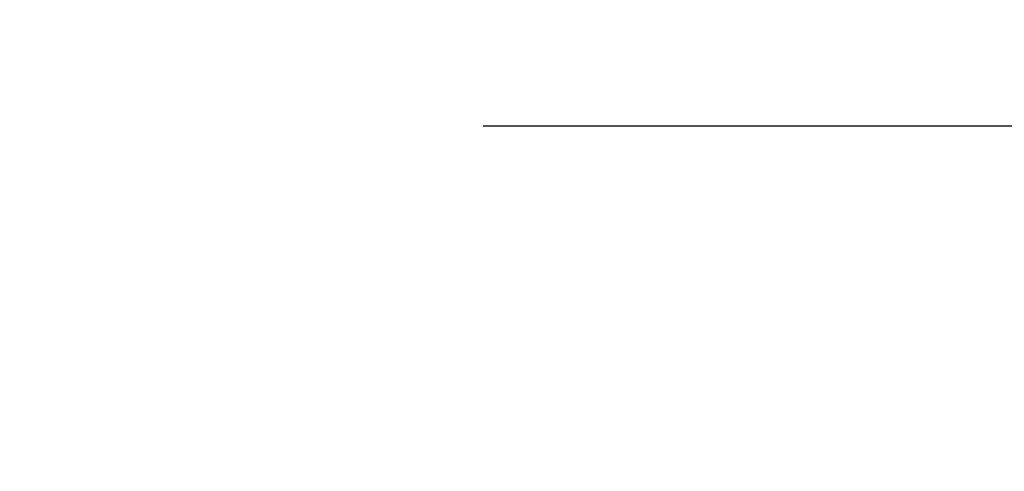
# Model space of a CAD drawing. Header units: millimetres. Extents: x 525 to 788, y 277 to 384.
# Tile 44 of 130: x 733.55 to 735.83, y 323.63 to 324.67. Entities that reach past the tile are written whole.
import ezdxf

# ---------------------------------------------------------------- set-up
doc = ezdxf.new("R2010")
doc.units = ezdxf.units.MM
doc.header["$LTSCALE"] = 5
doc.header["$PDMODE"] = 3
doc.header["$PDSIZE"] = 0.3125
doc.linetypes.add('CENTER', pattern=[0.6, 0.375, -0.075, 0.075, -0.075])
doc.layers.get('0').update_dxf_attribs({"linetype": 'CONTINUOUS'})
doc.layers.get('Defpoints').update_dxf_attribs({"linetype": 'CONTINUOUS'})
doc.layers.add('dim', color=6, linetype='CONTINUOUS', lineweight=9)
doc.styles.add('Verdana', font='verdana.ttf', dxfattribs={"height": 3})
doc.dimstyles.new('aaaaaaaa 3.0', dxfattribs={"dimtxt": 3, "dimasz": 2.5, "dimexe": 1.25, "dimexo": 0.625, "dimtad": 1, "dimzin": 9, "dimdsep": 46, "dimtxsty": 'Verdana', "dimcen": 0, "dimazin": 0, "dimtfac": 1, "dimtofl": 0, "dimtmove": 0, "dimatfit": 3, "dimfxl": 1, "dimlwd": 25, "dimlwe": 25, "dimarcsym": 0})

# ---------------------------------------------------------------- blocks, each defined once
blk = doc.blocks.new('*D55')
at = {"layer": 'Defpoints', "color": 0}
for p in [(767.5081, 331.9082), (697.2861, 316.9379)]:
    blk.add_point(p, dxfattribs=at)
at = {"layer": 'dim', "color": 0, "lineweight": 25}
blk.add_line((785.4949, 335.7427), (769.9532, 332.4294), dxfattribs=at)
at = {"layer": 'dim', "color": 0}
blk.add_solid([(769.8663, 332.8369), (770.04, 332.0219), (767.5081, 331.9082)], dxfattribs=at)
at = {"layer": 'dim', "color": 0, "insert": (778.4472, 336.689), "char_height": 3, "attachment_point": 5, "rotation": 12.0345, "style": 'Verdana'}
blk.add_mtext('∅71.8', dxfattribs=at)

msp = doc.modelspace()

# ---------------------------------------------------------------- linework, layer by layer
at = {"color": 1, "linetype": 'CENTER', "ltscale": 5}
msp.add_line((693.3729, 324.423), (771.2184, 324.423), dxfattribs=at)
at = {"linetype": 'Continuous'}
msp.add_arc((732.3971, 324.423), 35.9, 323.58286, 216.35846, dxfattribs=at)

# ---------------------------------------------------------------- dimensions: what is measured, and where the dimension line sits
at = {"layer": 'dim'}
dim = msp.add_diameter_dim_2p(p1=(697.2861, 316.9379), p2=(767.5081, 331.9082), dimstyle='aaaaaaaa 3.0', dxfattribs=at)
dim.commit()
dim.dimension.update_dxf_attribs({"geometry": '*D55', "text_midpoint": (777.7194, 334.0851), "dimtype": 163})

doc.saveas('drawing.dxf')
